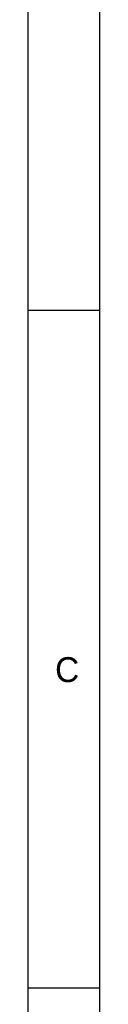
# Model space of a CAD drawing. Extents: x 0.2 to 21.7, y 0.2 to 7.8.
# Tile 2 of 23: x 0.2 to 0.4, y 2.1 to 4.8. Entities that reach past the tile are written whole.
import ezdxf

# ---------------------------------------------------------------- set-up
doc = ezdxf.new("R2010")
doc.units = 0
doc.layers.add('MECHANICAL16', color=56, linetype='CONTINUOUS')

msp = doc.modelspace()

# ---------------------------------------------------------------- linework, layer by layer
at = {"layer": 'MECHANICAL16'}
for p, q in [((0.2, 0.2), (0.2, 7.8)), ((0.4, 0.4), (0.4, 7.6)), ((0.2, 4), (0.4, 4)), ((0.2, 2.1), (0.4, 2.1))]:
    msp.add_line(p, q, dxfattribs=at)

# ---------------------------------------------------------------- texts
msp.add_text('C', height=0.07, dxfattribs=at).set_placement((0.275, 2.957))

doc.saveas('drawing.dxf')
